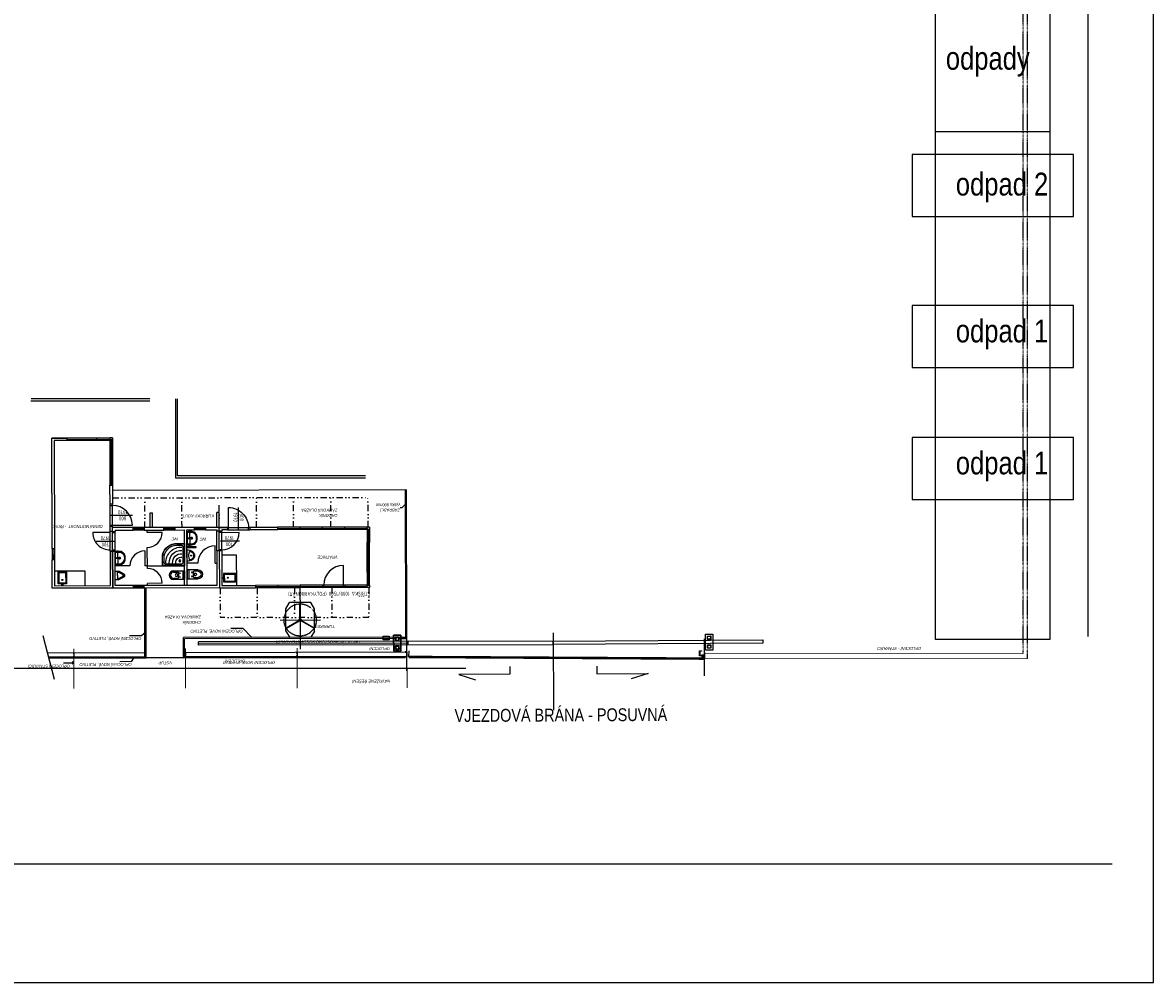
# Model space of a CAD drawing. Header units: millimetres. Extents: x -1190408159 to 361788912, y -2544212749 to 93633750.
# Tile 9 of 69: x 144791 to 190378, y -109835 to -71124. Entities that reach past the tile are written whole.
import ezdxf
from ezdxf.enums import TextEntityAlignment as Align

# ---------------------------------------------------------------- set-up
doc = ezdxf.new("R2010")
doc.units = ezdxf.units.MM
for name, pattern in [('001', [2, 1, 1]), ('ACISOTGB', [9, 4, -1, 1, -1, 1, -1]), ('DASHDOT', [25.4, 12.7, -6.35, 0, -6.35]), ('DDIVIDE', [1.29, 0.5, -0.25, 0.02, -0.25, 0.02, -0.25]), ('HIDDEN', [1.905, 1.27, -0.635])]:
    doc.linetypes.add(name, pattern=pattern)
for name, color, linetype in [('8', 7, 'Continuous'), ('CERCHOVANA-2', 4, 'DDIVIDE'), ('KOTY', 3, 'Continuous'), ('KÓTY', 7, 'Continuous'), ('OA- NOVE konstr', 240, 'Continuous'), ('OBVOD', 7, 'Continuous'), ('OTVORY', 1, 'Continuous'), ('SRAFA', 9, 'Continuous'), ('stafaz', 142, 'Continuous'), ('STUDIE', 161, 'Continuous'), ('TECHNOLOGIE', 150, 'Continuous'), ('TEXT', 7, 'Continuous'), ('ZDIVO-TENKE', 7, 'Continuous')]:
    doc.layers.add(name, color=color, linetype=linetype)
for name, color, linetype, lineweight in [('A-POPIS', 1, '001', 18), ('M-SVODIDLO', 20, 'SVODIDLO-1', 18), ('OSY', 4, 'DASHDOT', 18)]:
    doc.layers.add(name, color=color, linetype=linetype, lineweight=lineweight)
doc.styles.add('ARIAL', font='ARIAL.TTF', dxfattribs={"height": 1000})
doc.styles.add('S_T_Y_L', font='geniso.shx', dxfattribs={"width": 0.8})
doc.linetypes.add('SVODIDLO-1', pattern='A,9.9,[32,PKO.shx,S=1,R=0,X=0,Y=0],0.1', length=10)

# ---------------------------------------------------------------- blocks, each defined once
blk = doc.blocks.new('800-100')
at = {"linetype": 'Continuous'}
for p, q in [((0, -100), (0, 800)), ((50, 0), (-850, 0)), ((-800, -100), (-800, 0)), ((50, -100), (-850, -100))]:
    blk.add_line(p, q, dxfattribs=at)
blk.add_arc((0, 0), 800, 90, 180, dxfattribs=at)
blk = doc.blocks.new('wc-pud')
for p, q in [((-178, -442), (-178, 0)), ((-178, 0), (178, 0)), ((178, 0), (178, -442)), ((-178, -75), (178, -75)), ((-128, -442), (-128, -270)), ((-98, -240), (98, -240)), ((-92, -190), (-62, -190)), ((-78, -175), (-78, -205)), ((-50, -300), (-50, -352)), ((-30, -280), (30, -280)), ((50, -300), (50, -352)), ((62, -190), (92, -190)), ((78, -175), (78, -205)), ((128, -270), (128, -442))]:
    blk.add_line(p, q)
for centre in [(-78, -190), (78, -190)]:
    blk.add_circle(centre, 7.5)
for centre, radius, start, end in [((0, -442), 178, 180, 0), ((-98, -270), 30, 90, 180), ((0, -442), 128, 180, 0), ((-30, -300), 20, 90, 180), ((2, -318), 61.7, 213.2659, 268.4872), ((-2, -318), 61.7, 271.5128, 326.7341), ((30, -300), 20, 0, 90), ((98, -270), 30, 0, 90)]:
    blk.add_arc(centre, radius, start, end)
blk = doc.blocks.new('CA0213B2')
at = {"color": 0}
for points in [[(-0.155, 0), (-0.155, -0.097, 0.138418), (-0.147, -0.123), (-0.055, -0.274, 0.260841), (-0.012, -0.298), (0, -0.298), (0.012, -0.298, 0.260841), (0.055, -0.274), (0.147, -0.123, 0.138418), (0.155, -0.097), (0.155, 0), (-0.155, 0)], [(0, -0.078), (-0.096, -0.078, 0.102113), (-0.129, -0.085, 0.464362), (-0.134, -0.103, 0.276468)], [(0, -0.258), (-0.012, -0.258, -0.260841), (-0.021, -0.253), (-0.113, -0.102, -0.138418), (-0.115, -0.097), (-0.115, -0.08)], [(0, -0.078), (0.096, -0.078, -0.102113), (0.129, -0.085, -0.464362), (0.134, -0.103, -0.276468)], [(0, -0.258), (0.012, -0.258, 0.260841), (0.021, -0.253), (0.113, -0.102, 0.138418), (0.115, -0.097), (0.115, -0.08)]]:
    blk.add_lwpolyline(points, format="xyb", dxfattribs=at)
blk = doc.blocks.new('pisoar1-p')
at = {"xscale": -1149.772524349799, "yscale": -1276.907822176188, "zscale": 1149.772524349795}
blk.add_blockref('CA0213B2', (0, 0), dxfattribs=at)
blk = doc.blocks.new('rohova-kruh90')
for points in [[(0, 0), (874, 0, 0.40794), (896, 22), (896, 330, 0.390394), (391, 892), (22, 896, 0.409143), (0, 874)], [(7, 22, 0.406743), (22, 7), (874, 7, 0.406734), (889, 22), (889, 330, 0.39027), (391, 885), (22, 889, 0.40753), (7, 874)], [(13, 22, 0.404377), (22, 13), (874, 13, 0.404372), (883, 22), (883, 330, 0.390143), (391, 878), (22, 883, 0.404372), (13, 874)], [(125, 829, 0.407116), (67, 771), (67, 125, 0.41872), (125, 67), (771, 67, 0.418721), (829, 125), (829, 289, 0.409609), (305, 829)]]:
    blk.add_lwpolyline(points, format="xyb", close=True)
for radius in [41.1, 30.3]:
    blk.add_circle((193, 193), radius)
for radius, start, end in [(620, 357.6545, 92.364), (485, 356.9971, 93.0214), (350, 355.833, 94.1855), (216, 353.2059, 96.8126)]:
    blk.add_arc((132, 132), radius, start, end)
blk = doc.blocks.new('I160')
for p, q in [((-37, 160), (-37, 158)), ((-37, 160), (37, 160)), ((-37, 0), (-37, 2)), ((37, 0), (-37, 0)), ((-8, 148), (-34, 154)), ((-8, 12), (-34, 6)), ((-3, 18), (-3, 142)), ((3, 18), (3, 142)), ((8, 148), (34, 154)), ((8, 12), (34, 6)), ((37, 160), (37, 158)), ((37, 0), (37, 2))]:
    blk.add_line(p, q)
for centre, radius, start, end in [((-33, 158), 3.8, 180, 256), ((-33, 2), 3.8, 104, 180), ((-9, 142), 6.3, 0, 76), ((-9, 18), 6.3, 284, 0), ((9, 142), 6.3, 104, 180), ((9, 18), 6.3, 180, 256), ((33, 158), 3.8, 284, 0), ((33, 2), 3.8, 0, 76)]:
    blk.add_arc(centre, radius, start, end)
blk = doc.blocks.new('TURNIKET')
at = {"ltscale": 2}
for p, q in [((-575, 450), (-425, 700)), ((-425, 700), (425, 700)), ((575, 450), (425, 700)), ((-575, 450), (-575, -450)), ((-51, 18), (-568, 316)), ((-41, 35), (-558, 334)), ((558, 334), (41, 35)), ((568, 316), (51, 18)), ((575, 450), (575, -450)), ((-575, -450), (-425, -700)), ((-10, -53), (-10, -650)), ((10, -53), (10, -650)), ((575, -450), (425, -700)), ((-425, -700), (425, -700))]:
    blk.add_line(p, q, dxfattribs=at)
at = {"linetype": 'HIDDEN', "ltscale": 10}
blk.add_circle((0, 0), 650, dxfattribs=at)
at = {"ltscale": 2}
blk.add_circle((0, 0), 54, dxfattribs=at)
blk = doc.blocks.new('vratnice-blok')
at = {"layer": 'CERCHOVANA-2', "ltscale": 0.5}
for p, q in [((-10.611, 7.235), (-0.417, 5.759)), ((-9.496, 5.861), (-9.324, 7.049)), ((-8.012, 5.646), (-7.84, 6.834)), ((-6.527, 5.431), (-6.384, 6.421)), ((-5.043, 5.216), (-4.871, 6.404)), ((-3.558, 5.001), (-3.386, 6.189)), ((-2.074, 4.786), (-1.902, 5.974)), ((-0.589, 4.572), (-0.417, 5.759)), ((-6.848, 3.012), (-7.02, 1.825)), ((-5.364, 2.797), (-5.535, 1.61)), ((-3.879, 2.582), (-4.051, 1.395)), ((-2.395, 2.367), (-2.566, 1.18)), ((-1.082, 0.965), (-7.02, 1.825)), ((-0.91, 2.153), (-1.082, 0.965))]:
    blk.add_line(p, q, dxfattribs=at)
at = {"layer": 'KOTY'}
for p, q in [((-10.81, 6.556), (-9.919, 6.427)), ((-5.771, 5.221), (-5.642, 6.111)), ((-11.518, 5.598), (-10.763, 5.489)), ((-11.518, 5.598), (-10.763, 5.489)), ((-5.801, 4.77), (-6.557, 4.88))]:
    blk.add_line(p, q, dxfattribs=at)
at = {"layer": 'OBVOD', "ltscale": 2}
for p, q in [((-13.318, 5.565), (-12.679, 9.977)), ((-12.595, 9.864), (-13.219, 5.551)), ((-12.679, 9.977), (-12.066, 9.889)), ((-12.066, 9.889), (-12.679, 9.977)), ((-12.08, 9.79), (-12.595, 9.864)), ((-12.08, 9.79), (-12.066, 9.889)), ((-10.892, 9.618), (-10.878, 9.717)), ((-10.279, 9.529), (-10.265, 9.628)), ((-10.537, 7.747), (-10.647, 6.987)), ((-10.647, 6.987), (-10.746, 7.002)), ((-9.286, 5.83), (-9.2, 6.424)), ((-9.2, 6.424), (-9.101, 6.41)), ((-9.187, 5.816), (-9.101, 6.41)), ((-10.776, 6.097), (-10.875, 6.111)), ((-9.966, 5.929), (-10.783, 6.047)), ((-9.966, 5.929), (-10.783, 6.047)), ((-10.698, 5.934), (-10.705, 5.884)), ((-10.698, 5.934), (-10.705, 5.884)), ((-10.698, 5.934), (-9.98, 5.83)), ((-9.98, 5.83), (-9.966, 5.929)), ((-6.626, 5.445), (-6.54, 6.039)), ((-6.441, 6.025), (-6.54, 6.039)), ((-6.527, 5.431), (-6.441, 6.025)), ((-13.318, 5.565), (-13.219, 5.551)), ((-10.804, 5.899), (-10.903, 5.913)), ((-10.804, 5.899), (-10.903, 5.913)), ((-10.804, 5.899), (-10.705, 5.884)), ((-9.521, 5.864), (-9.535, 5.765)), ((-9.535, 5.765), (-8.756, 5.653)), ((-8.741, 5.752), (-9.521, 5.864)), ((-9.426, 5.649), (-9.412, 5.748)), ((-8.756, 5.653), (-8.741, 5.752)), ((-8.296, 5.687), (-8.31, 5.588)), ((-8.31, 5.588), (-7.927, 5.533)), ((-7.517, 5.574), (-8.296, 5.687)), ((-8.248, 3.316), (-7.927, 5.533)), ((-8.149, 3.302), (-7.828, 5.518)), ((-7.828, 5.518), (-7.531, 5.475)), ((-7.531, 5.475), (-7.517, 5.574)), ((-7.072, 5.51), (-7.086, 5.411)), ((-6.527, 5.431), (-7.072, 5.51)), ((-13.547, 3.982), (-13.383, 5.12)), ((-13.284, 5.106), (-13.434, 4.067)), ((-13.284, 5.106), (-13.383, 5.12)), ((-11.018, 5.121), (-11.217, 3.746)), ((-11.132, 3.632), (-10.919, 5.107)), ((-10.919, 5.107), (-11.132, 3.632)), ((-11.018, 5.121), (-11.025, 5.072)), ((-11.019, 3.717), (-10.82, 5.093)), ((-10.919, 5.107), (-11.018, 5.121)), ((-11.018, 5.121), (-10.919, 5.107)), ((-10.919, 5.107), (-11.018, 5.121)), ((-10.919, 5.107), (-10.82, 5.093)), ((-10.82, 5.093), (-10.827, 5.043)), ((-9.634, 4.214), (-9.512, 5.055)), ((-7.086, 5.411), (-6.641, 5.346)), ((-6.641, 5.346), (-6.648, 5.297)), ((-6.549, 5.283), (-6.648, 5.297)), ((-6.549, 5.283), (-6.527, 5.431)), ((-6.45, 5.268), (-6.549, 5.283)), ((-6.527, 5.431), (-6.202, 5.384)), ((-6.202, 5.384), (-6.527, 5.431)), ((-6.202, 5.384), (-6.216, 5.285)), ((-5.311, 5.255), (-5.325, 5.156)), ((-5.311, 5.255), (-4.194, 5.093)), ((-4.208, 4.994), (-4.194, 5.093)), ((-3.317, 4.865), (-3.303, 4.964)), ((-2.426, 4.736), (-2.412, 4.835)), ((-1.536, 4.608), (-1.521, 4.707)), ((-0.546, 4.464), (-0.532, 4.563)), ((-10.311, 4.423), (-10.905, 4.509)), ((-9.618, 4.322), (-9.717, 4.337)), ((-9.618, 4.322), (-8.133, 4.108)), ((-7.589, 4.13), (-8.02, 4.192)), ((-6.762, 4.505), (-6.961, 3.13)), ((-6.762, 4.505), (-6.769, 4.456)), ((-6.663, 4.491), (-6.762, 4.505)), ((-6.564, 4.477), (-6.663, 4.491)), ((-6.564, 4.477), (-6.572, 4.427)), ((-11.132, 3.632), (-13.547, 3.982)), ((-13.434, 4.067), (-11.217, 3.746)), ((-10.301, 3.613), (-11.019, 3.717)), ((-6.896, 4.03), (-6.833, 4.02)), ((-0.72, 3.964), (-0.621, 3.95)), ((-10.316, 3.514), (-11.132, 3.632)), ((-10.301, 3.613), (-10.316, 3.514)), ((-9.87, 3.45), (-9.856, 3.549)), ((-6.877, 3.016), (-9.87, 3.45)), ((-6.961, 3.13), (-9.856, 3.549)), ((-9.733, 3.531), (-9.72, 3.62)), ((-6.877, 3.016), (-5.434, 2.807)), ((-6.877, 3.016), (-5.434, 2.807)), ((-5.42, 2.906), (-5.434, 2.807)), ((-4.529, 2.777), (-4.543, 2.678)), ((-0.891, 2.776), (-0.792, 2.762)), ((-3.638, 2.649), (-3.652, 2.55)), ((-3.638, 2.649), (-3.652, 2.55)), ((-2.747, 2.52), (-2.762, 2.421)), ((-2.747, 2.52), (-2.762, 2.421)), ((-1.857, 2.391), (-1.871, 2.292)), ((-1.857, 2.391), (-1.871, 2.292))]:
    blk.add_line(p, q, dxfattribs=at)
for points in [[(-10.378, 9.543), (-10.279, 9.529), (-10.265, 9.628), (-10.364, 9.642)], [(-7.925, 4.849), (-7.929, 4.824), (-7.558, 4.77), (-7.554, 4.796)], [(-0.645, 4.479), (-0.546, 4.464), (-0.532, 4.563), (-0.631, 4.578)], [(-0.966, 2.262), (-0.867, 2.247), (-0.881, 2.148), (-0.98, 2.163)]]:
    blk.add_lwpolyline(points, close=True, dxfattribs=at)
for points in [[(-10.507, 8.652), (-10.408, 8.638)], [(-10.636, 7.762), (-10.537, 7.747)], [(-10.903, 5.913), (-10.875, 6.111)], [(-10.804, 5.899), (-10.776, 6.097)], [(-10.827, 5.043), (-10.827, 5.043)], [(-6.216, 5.285), (-6.443, 5.318), (-6.45, 5.268)], [(-4.208, 4.994), (-5.325, 5.156)], [(-4.194, 5.093), (-5.311, 5.255)], [(-6.77, 4.456), (-6.769, 4.456)], [(-6.564, 4.477), (-6.764, 3.101), (-5.42, 2.906)]]:
    blk.add_lwpolyline(points, dxfattribs=at)
at = {"layer": 'OSY', "ltscale": 0.5}
for p, q in [((-13.038, 1.441), (-13.268, -0.146)), ((-8.585, 0.796), (-8.814, -0.791)), ((-4.131, 0.151), (-4.361, -1.435)), ((0.253, -0.483), (0.024, -2.07))]:
    blk.add_line(p, q, dxfattribs=at)
at = {"layer": 'OTVORY', "ltscale": 5}
for points in [[(0.8, 5.163), (0.884, 5.151), (1.035, 5.263)], [(-10.735, 1.647), (-10.261, 1.578), (-10.051, 1.709)], [(-6.652, 1.344), (-6.177, 1.276), (-5.873, 0.85)], [(-11.275, 0.669), (-10.801, 0.601), (-10.685, 0.745)]]:
    blk.add_lwpolyline(points, dxfattribs=at)
at = {"layer": 'stafaz'}
for p, q in [((-10.378, 9.543), (-12.08, 9.79)), ((-12.073, 9.839), (-10.371, 9.593)), ((-10.265, 9.628), (-12.066, 9.889)), ((-10.586, 7.755), (-10.321, 9.586)), ((-10.537, 7.747), (-10.265, 9.628)), ((-10.265, 9.628), (-10.537, 7.747)), ((-10.378, 9.543), (-10.636, 7.762)), ((-10.911, 5.864), (-11.603, 5.964)), ((-10.911, 5.864), (-11.603, 5.964)), ((-9.521, 5.864), (-9.966, 5.929)), ((-13.318, 5.565), (-13.383, 5.12)), ((-13.333, 5.113), (-13.269, 5.558)), ((-13.219, 5.551), (-13.284, 5.106)), ((-11.018, 5.121), (-10.911, 5.864)), ((-11.011, 5.171), (-10.911, 5.864)), ((-10.911, 5.864), (-10.903, 5.913)), ((-10.911, 5.864), (-10.903, 5.913)), ((-10.813, 5.142), (-10.713, 5.835)), ((-10.812, 5.849), (-10.713, 5.835)), ((-10.713, 5.835), (-10.705, 5.884)), ((-9.535, 5.765), (-9.98, 5.83)), ((-9.528, 5.815), (-9.973, 5.879)), ((-8.832, 5.563), (-9.426, 5.649)), ((-8.31, 5.588), (-8.756, 5.653)), ((-8.303, 5.638), (-8.749, 5.702)), ((-8.296, 5.687), (-8.741, 5.752)), ((-7.086, 5.411), (-7.531, 5.475)), ((-7.079, 5.46), (-7.524, 5.525)), ((-7.072, 5.51), (-7.517, 5.574)), ((-11.018, 5.121), (-11.011, 5.171)), ((-10.912, 5.156), (-10.813, 5.142)), ((-10.899, 4.546), (-10.82, 5.09)), ((-10.873, 4.589), (-10.807, 5.04)), ((-10.82, 5.093), (-10.813, 5.142)), ((-10.82, 5.09), (-10.761, 5.081)), ((-10.807, 5.04), (-10.799, 5.067)), ((-10.764, 5.062), (-10.799, 5.067)), ((-7.915, 4.916), (-7.837, 5.46)), ((-7.889, 4.96), (-7.824, 5.411)), ((-7.776, 5.174), (-7.847, 5.184)), ((-7.837, 5.46), (-7.778, 5.452)), ((-7.824, 5.411), (-7.816, 5.437)), ((-7.807, 5.214), (-7.817, 5.143)), ((-7.781, 5.432), (-7.816, 5.437)), ((-7.767, 5.172), (-7.796, 4.974)), ((-7.767, 5.172), (-7.738, 5.37)), ((-7.647, 5.155), (-7.746, 5.169)), ((-7.69, 5.212), (-7.704, 5.113)), ((-6.755, 4.555), (-6.655, 5.248)), ((-6.655, 5.248), (-6.648, 5.297)), ((-6.557, 4.526), (-6.457, 5.219)), ((-6.457, 5.219), (-6.556, 5.233)), ((-6.457, 5.219), (-6.45, 5.268)), ((-6.457, 5.219), (-5.764, 5.119)), ((-4.201, 5.044), (-0.638, 4.528)), ((-0.532, 4.563), (-4.194, 5.093)), ((-13.348, 4.66), (-12.138, 4.485)), ((-10.873, 4.589), (-10.872, 4.562)), ((-10.837, 4.557), (-10.872, 4.562)), ((-10.76, 4.803), (-10.831, 4.814)), ((-10.79, 4.844), (-10.801, 4.773)), ((-10.751, 4.802), (-10.78, 4.604)), ((-10.751, 4.802), (-10.722, 5)), ((-10.631, 4.785), (-10.73, 4.799)), ((-10.674, 4.841), (-10.688, 4.742)), ((-9.631, 4.931), (-9.717, 4.337)), ((-8.007, 4.282), (-7.945, 4.708)), ((-7.856, 4.907), (-7.915, 4.916)), ((-7.889, 4.96), (-7.889, 4.932)), ((-7.854, 4.927), (-7.889, 4.932)), ((-6.896, 4.03), (-6.796, 4.722)), ((-0.645, 4.479), (-4.208, 4.994)), ((-0.621, 3.95), (-0.532, 4.563)), ((-0.532, 4.563), (-0.621, 3.95)), ((-12.138, 4.485), (-12.224, 3.891)), ((-10.84, 4.537), (-10.899, 4.546)), ((-6.762, 4.505), (-6.755, 4.555)), ((-6.557, 4.526), (-6.656, 4.54)), ((-5.994, 4.225), (-6.588, 4.311)), ((-6.564, 4.477), (-6.557, 4.526)), ((-6.17, 3.015), (-5.994, 4.225)), ((-0.916, 2.255), (-0.596, 4.471)), ((-0.645, 4.479), (-0.72, 3.964)), ((-0.891, 2.776), (-0.72, 3.964)), ((-0.891, 2.776), (-0.72, 3.964)), ((-0.867, 2.247), (-0.621, 3.95)), ((-9.87, 3.45), (-10.316, 3.514)), ((-9.863, 3.499), (-10.308, 3.564)), ((-9.856, 3.549), (-10.301, 3.613)), ((-9.126, 3.534), (-9.72, 3.62)), ((-3.652, 2.55), (-5.434, 2.807)), ((-5.427, 2.857), (-3.645, 2.599)), ((-3.638, 2.649), (-5.42, 2.906)), ((-0.891, 2.776), (-0.966, 2.262)), ((-0.881, 2.148), (-3.652, 2.55)), ((-3.645, 2.599), (-0.973, 2.212)), ((-0.966, 2.262), (-3.638, 2.649))]:
    blk.add_line(p, q, dxfattribs=at)
for points in [[(-12.954, 4.07), (-13.278, 4.117), (-13.207, 4.604), (-12.883, 4.557)], [(-12.979, 4.104), (-13.244, 4.142), (-13.182, 4.57), (-12.917, 4.531)], [(-6.624, 3.561), (-6.671, 3.237), (-6.184, 3.166), (-6.137, 3.49)], [(-6.599, 3.527), (-6.637, 3.262), (-6.21, 3.2), (-6.171, 3.465)]]:
    blk.add_lwpolyline(points, close=True, dxfattribs=at)
for centre, radius in [((-7.812, 5.179), 0.02), ((-7.697, 5.162), 0.0375), ((-7.697, 5.162), 0.025), ((-10.795, 4.808), 0.02), ((-10.681, 4.792), 0.0375), ((-10.681, 4.792), 0.025), ((-13.092, 4.257), 0.0201), ((-7.815, 4.473), 0.0194), ((-13.12, 4.064), 0.0201), ((-6.677, 3.403), 0.0201), ((-6.484, 3.375), 0.0201)]:
    blk.add_circle(centre, radius, dxfattribs=at)
for centre, radius, start, end in [((-10.911, 5.864), 0.7, 171.7633, 261.7633), ((-10.911, 5.864), 0.7, 171.7633, 261.7633), ((-9.426, 5.649), 0.6, 261.7633, 351.7633), ((-10.912, 3.723), 1.321, 80.2364, 85.4425), ((-10.987, 3.575), 1.503, 76.2453, 81.4998), ((-10.987, 3.575), 1.523, 76.2561, 81.5015), ((-10.693, 4.996), 0.03, 81.7633, 171.7633), ((-10.705, 4.829), 0.197, 69.652, 85.292), ((-10.689, 4.809), 0.234, 33.9365, 75.2337), ((-10.679, 4.831), 0.23, 28.7505, 76.403), ((-7.929, 4.093), 1.321, 80.2364, 85.4425), ((-8.003, 3.945), 1.503, 76.2453, 81.4998), ((-8.003, 3.945), 1.523, 76.2561, 81.5015), ((-7.709, 5.366), 0.03, 81.7633, 171.7633), ((-7.721, 5.199), 0.197, 69.652, 85.292), ((-7.704, 5.174), 0.216, 45.5245, 75.9727), ((-7.705, 5.179), 0.234, 33.9365, 75.2337), ((-7.695, 5.201), 0.23, 28.7505, 76.403), ((-7.707, 5.149), 0.213, 298.2482, 338.8169), ((-7.695, 5.129), 0.21, 309.658, 343.5791), ((-7.703, 5.177), 0.213, 4.7097, 45.2784), ((-7.704, 5.125), 0.229, 314.3392, 345.7911), ((-7.685, 5.193), 0.21, 359.9475, 33.8686), ((-7.891, 5.19), 0.401, 342.8853, 0.6413), ((-7.693, 5.2), 0.229, 357.7355, 29.1874), ((-7.876, 5.188), 0.401, 342.8853, 0.6413), ((-7.865, 5.186), 0.401, 342.8853, 0.6413), ((-6.457, 5.219), 0.7, 261.7633, 351.7633), ((-10.6, 5.884), 1.323, 258.088, 263.2862), ((-10.75, 4.6), 0.03, 171.7633, 261.7633), ((-10.714, 4.763), 0.197, 258.2346, 273.8746), ((-10.691, 4.782), 0.216, 267.5539, 298.0021), ((-10.69, 4.754), 0.23, 267.1236, 314.7761), ((-10.693, 4.777), 0.234, 268.2929, 309.5901), ((-10.688, 4.804), 0.216, 45.5245, 75.9727), ((-10.691, 4.779), 0.213, 298.2482, 338.8169), ((-10.678, 4.759), 0.21, 309.658, 343.5791), ((-10.687, 4.807), 0.213, 4.7097, 45.2784), ((-10.688, 4.754), 0.229, 314.3392, 345.7911), ((-10.669, 4.822), 0.21, 359.9475, 33.8686), ((-10.875, 4.82), 0.401, 342.8853, 0.6413), ((-10.677, 4.83), 0.229, 357.7355, 29.1874), ((-10.86, 4.818), 0.401, 342.8853, 0.6413), ((-10.849, 4.816), 0.401, 342.8853, 0.6413), ((-9.717, 4.337), 0.6, 81.7633, 171.7633), ((-7.979, 4.352), 0.358, 44.3773, 84.5606), ((-7.491, 4.426), 0.429, 159.8773, 183.5155), ((-7.733, 4.528), 0.167, 129.7903, 164.3019), ((-7.616, 6.255), 1.323, 258.088, 263.2862), ((-7.825, 4.562), 0.0697, 46.9071, 153.4216), ((-7.645, 6.416), 1.523, 262.0251, 267.2705), ((-7.645, 6.416), 1.503, 262.0268, 267.2812), ((-7.816, 4.629), 0.0369, 52.2101, 130.4686), ((-7.766, 4.97), 0.03, 171.7633, 261.7633), ((-7.873, 4.469), 0.173, 14.7326, 56.1761), ((-7.73, 5.134), 0.197, 258.2346, 273.8746), ((-7.861, 4.458), 0.199, 15.1992, 46.3661), ((-7.706, 5.124), 0.23, 267.1236, 314.7761), ((-7.708, 5.153), 0.216, 267.5539, 298.0021), ((-7.709, 5.148), 0.234, 268.2929, 309.5901), ((-6.896, 4.03), 0.7, 81.7633, 171.7633), ((-10.629, 6.045), 1.523, 262.0251, 267.2705), ((-10.629, 6.045), 1.503, 262.0268, 267.2812), ((-9.72, 3.62), 0.6, 351.7633, 81.7633), ((-7.943, 4.638), 0.361, 259.7743, 295.1851), ((-7.748, 4.397), 0.172, 179.3015, 207.8283), ((-7.85, 4.387), 0.0685, 185.9176, 293.8619), ((-7.86, 4.33), 0.0422, 197.5095, 276.4658), ((-7.893, 4.521), 0.208, 289.7468, 324.7507), ((-7.844, 4.484), 0.182, 287.5568, 330.3417), ((-7.827, 4.473), 0.127, 325.1146, 18.412), ((-7.801, 4.47), 0.138, 326.5338, 16.9928)]:
    blk.add_arc(centre, radius, start, end, dxfattribs=at)
at = {"layer": 'STUDIE'}
blk.add_line((-10.746, 7.002), (-10.636, 7.762), dxfattribs=at)
at = {"layer": 'STUDIE', "ltscale": 2}
for p, q in [((-3.724, 2.055), (-4.007, 0.1)), ((-4.643, 1.379), (-3.034, 1.147))]:
    blk.add_line(p, q, dxfattribs=at)
at = {"layer": 'ZDIVO-TENKE', "ltscale": 2}
for p, q in [((1.118, 5.84), (-10.568, 7.532)), ((-10.919, 5.107), (-10.794, 5.973)), ((-10.804, 5.899), (-10.783, 6.047)), ((0.267, -0.039), (1.118, 5.84)), ((0.31, -0.095), (1.168, 5.833)), ((1.118, 5.84), (1.168, 5.833)), ((-10.919, 5.107), (-11.132, 3.632)), ((-6.663, 4.491), (-6.549, 5.283)), ((-6.663, 4.491), (-6.877, 3.016)), ((-10.247, 0.708), (-9.85, 3.447)), ((-10.197, 0.701), (-9.801, 3.44)), ((-3.724, 2.055), (-3.652, 2.55)), ((-13.99, 0.325), (-14.186, 2.132)), ((-14.11, 1.436), (-10.173, 0.866)), ((-14.092, 1.265), (-10.197, 0.701)), ((-14.088, 1.231), (-10.202, 0.668)), ((-14.086, 1.214), (-10.204, 0.652)), ((-13.531, 0.934), (-13.12, 0.874)), ((-13.12, 0.874), (-13.18, 0.929)), ((-8.713, 0.486), (-8.603, 1.245)), ((-8.663, 0.479), (-8.56, 1.189)), ((-0.139, 0.02), (-8.603, 1.245)), ((-0.146, -0.029), (-8.56, 1.189)), ((-8.04, 0.856), (-8.021, 0.989)), ((0.331, -0.295), (-8.032, 0.915)), ((0.342, -0.221), (-8.021, 0.989)), ((-13.12, 0.874), (-13.193, 0.839)), ((-10.204, 0.652), (-10.173, 0.866)), ((-8.72, 0.437), (-10.204, 0.652)), ((-8.713, 0.486), (-8.72, 0.437)), ((-8.713, 0.486), (0.133, -0.794)), ((-8.689, 0.651), (0.231, -0.64)), ((0.322, -0.355), (-8.04, 0.856)), ((-8.72, 0.437), (0.125, -0.844)), ((-8.717, 0.454), (0.202, -0.838)), ((0, 0), (0.267, -0.039)), ((-0.007, -0.049), (0.31, -0.095)), ((0.231, -0.64), (0.31, -0.095)), ((0.322, -0.355), (0.342, -0.221)), ((0.133, -0.794), (0.125, -0.844)), ((0.128, -0.827), (0.129, -0.817)), ((0.155, -0.639), (0.157, -0.629))]:
    blk.add_line(p, q, dxfattribs=at)
for points in [[(-0.401, -0.048), (-0.648, -0.012), (-0.627, 0.136), (-0.38, 0.1)], [(-0.007, -0.575), (-0.294, -0.533), (-0.202, 0.105), (0.085, 0.063)], [(-0.02, -0.139), (-0.159, -0.118), (-0.139, 0.02), (0, 0)], [(-0.029, -0.127), (-0.147, -0.11), (-0.13, 0.009), (-0.011, -0.008)], [(-0.071, -0.49), (-0.209, -0.47), (-0.189, -0.331), (-0.051, -0.351)], [(-0.079, -0.479), (-0.198, -0.461), (-0.181, -0.343), (-0.062, -0.36)]]:
    blk.add_lwpolyline(points, close=True, dxfattribs=at)
for points in [[(0.128, -0.827), (0.202, -0.838), (0.231, -0.64), (0.157, -0.629)], [(0.129, -0.817), (0.194, -0.826), (0.219, -0.648), (0.155, -0.639)]]:
    blk.add_lwpolyline(points, dxfattribs=at)
at = {"layer": 'stafaz', "yscale": 0.001, "zscale": 0.001}
for name, p, xscale, rotation in [('800-100', (-10.769, 6.146), 0.001, 261.7632969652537), ('800-100', (-6.152, 5.377), -0.001, 351.7632969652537), ('rohova-kruh90', (-8.133, 4.108), -0.001, 351.7632969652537), ('pisoar1-p', (-10.96, 4.124), -0.001, 261.7632969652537), ('wc-pud', (-8.188, 3.729), 0.001, 261.7632969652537), ('wc-pud', (-8.085, 3.747), -0.001, 81.76329696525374), ('800-100', (-1.906, 2.398), 0.001, 351.7632969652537)]:
    blk.add_blockref(name, p, dxfattribs=dict(at, xscale=xscale, rotation=rotation))
at = {"layer": 'ZDIVO-TENKE', "ltscale": 2, "rotation": 171.7632969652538}
for name, p, xscale, yscale, zscale in [('TURNIKET', (-3.839, 1.263), 0.001, 0.001, 0.001), ('I160', (-13.065, 1.258), 0.0008774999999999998, 0.0008774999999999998, 0.0008774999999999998), ('I160', (-8.611, 0.613), 0.0008774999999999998, 0.0008774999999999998, 0.0008774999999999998), ('I160', (-4.157, -0.031), 0.0008774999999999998, 0.0008774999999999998, 0.0008774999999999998)]:
    blk.add_blockref(name, p, dxfattribs=dict(at, xscale=xscale, yscale=yscale, zscale=zscale))
at = {"layer": 'KOTY', "style": 'S_T_Y_L', "width": 0.8}
for s, rotation, p in [('1970', 171.7633, (-10.277, 6.687)), ('800', 171.7633, (-10.313, 6.438)), ('1970', 261.7633, (-5.901, 5.754)), ('1970', 171.7633, (-11.124, 5.749)), ('1970', 171.7633, (-11.124, 5.749)), ('700', 171.7633, (-11.16, 5.5)), ('700', 171.7633, (-11.16, 5.5)), ('800', 261.7633, (-5.652, 5.717)), ('1970', 171.7633, (-6.172, 5.032)), ('700', 171.7633, (-6.208, 4.783)), ('STŘÍŠKA 1000/1500 (POLYKARBONÁT)', 171.7633, (-2.514, 2.217))]:
    blk.add_text(s, height=0.16, rotation=rotation, dxfattribs=at).set_placement(p, align=Align.CENTER)
at = {"layer": 'OTVORY', "ltscale": 5, "style": 'ARIAL', "oblique": 8}
for s, height, p in [('DENNÍ MÍSTNOST  - ŘIDIČI', 0.11533, (-11.157, 6.207)), ('KUŘÁCKÝ KOUT', 0.11533, (-6.653, 5.982)), ('ZÁMKOVÁ DLAŽBA', 0.11533, (-1.695, 5.486)), ('výška 900mm', 0.11533, (0.849, 5.327)), ('WC', 0.1153, (-8.216, 5.266)), ('WC', 0.1153, (-7.097, 5.094)), ('WC', 0.1153, (-7.097, 5.094)), ('CHODNÍK', 0.1153, (-1.726, 5.269)), ('ZÁBRADLÍ', 0.1153, (0.795, 5.125)), ('VRÁTNICE', 0.1153, (-1.967, 3.606)), ('ZÁMKOVÁ DLAŽBA', 0.11533, (-7.77, 2.025)), ('CHODNÍK', 0.1153, (-7.802, 1.808)), ('OPLOCENÍ NOVÉ, PLETIVO', 0.11533, (-10.267, 1.514)), ('OPLOCENÍ NOVÉ, PLETIVO', 0.11533, (-6.184, 1.211)), ('OPLOCENÍ STÁVAJÍCÍ', 0.11533, (-13.286, 0.83)), ('TURNIKET', 0.1153, (-2.481, 0.857)), ('OPLOCENÍ NOVÉ, PLETIVO', 0.11533, (-10.807, 0.536)), ('VSTUP', 0.1153, (-9.194, 0.365)), ('OPLOCENÍ NOVÉ, PLETIVO', 0.11533, (-5.076, -0.231)), ('NAVRŽENÉ ŘEŠENÍ', 0.11533, (-0.597, -1.645))]:
    blk.add_text(s, height=height, rotation=171.7633, dxfattribs=at).set_placement(p)
blk = doc.blocks.new('A$C0D5F6047')
at = {"layer": '8', "color": 14, "linetype": 'Continuous'}
for p, q in [((60741, 16938), (60739, 16689)), ((72665, 16871), (72663, 16621))]:
    blk.add_line(p, q, dxfattribs=at)
at = {"layer": '8', "color": 14, "linetype": 'Continuous', "const_width": 100, "elevation": 0}
blk.add_lwpolyline([(60739, 16689), (72663, 16621)], dxfattribs=at)
at = {"layer": 'KÓTY', "color": 1, "linetype": 'ACISOTGB', "ltscale": 2, "elevation": 0}
for points in [[(85689, 16627), (85689, 100679), (85689, 101329), (82520, 101329)], [(85520, 16825), (85520, 101136), (82520, 101136)]]:
    blk.add_lwpolyline(points, dxfattribs=at)
at = {"layer": 'M-SVODIDLO'}
for p, q in [((53112, 16869), (60670, 16888, 0)), ((53112, 16669), (60671, 16688, 0)), ((72670, 16813, 0), (85520, 16825, 0)), ((72670, 16613, 0), (85689, 16627, 0))]:
    blk.add_line(p, q, dxfattribs=at)
at = {"layer": 'OBVOD'}
for p, q in [((60669, 16135), (60673, 17450)), ((72669, 16104), (72672, 17418)), ((72669, 15922), (72670, 16595))]:
    blk.add_line(p, q, dxfattribs=at)
at = {"layer": 'SRAFA', "ltscale": 2}
blk.add_line((66565, 17655), (66582, 14540), dxfattribs=at)
at = {"layer": 'SRAFA', "ltscale": 2, "elevation": 0}
for points in [[(64816, 16303), (64818, 15990), (62757, 15979), (63438, 15767)], [(68329, 16321), (68331, 16008), (70391, 16019), (69713, 15800)]]:
    blk.add_lwpolyline(points, dxfattribs=at)
at = {"layer": 'STUDIE', "ltscale": 2}
for p, q in [((72571, 16570), (72570, 16787)), ((72621, 16570), (72620, 16787)), ((72671, 16570), (72670, 16787))]:
    blk.add_line(p, q, dxfattribs=at)
at = {"layer": 'ZDIVO-TENKE', "elevation": 0}
for points in [[(58117, 17178), (66567, 17196), (66567, 17331), (58117, 17313)], [(60135, 17562), (60136, 16917), (60426, 16918), (60425, 17563), (60135, 17562)], [(60426, 16918), (60425, 17563), (60135, 17562), (60136, 16917), (60426, 16918)], [(60350, 17348), (60350, 17488), (60210, 17487), (60210, 17347), (60350, 17348)], [(60340, 17358), (60340, 17478), (60220, 17477), (60220, 17357), (60340, 17358)], [(75018, 17240), (66568, 17196), (66567, 17331), (75017, 17375), (75018, 17240)], [(72711, 16963), (72708, 17608), (72998, 17610), (73001, 16965), (72711, 16963)], [(72784, 17393), (72783, 17533), (72923, 17534), (72924, 17394), (72784, 17393)], [(72794, 17404), (72793, 17524), (72913, 17524), (72914, 17404), (72794, 17404)], [(60351, 16993), (60351, 17133), (60211, 17132), (60211, 16992), (60351, 16993)], [(60341, 17003), (60341, 17123), (60221, 17122), (60221, 17002), (60341, 17003)], [(60596, 16688), (60665, 16688), (60671, 16688), (60671, 16888), (60596, 16888), (60596, 16878), (60661, 16878), (60661, 16698), (60596, 16698), (60596, 16688)], [(72542, 16732), (72474, 16732), (72468, 16732), (72466, 16932), (72541, 16932), (72541, 16922), (72476, 16922), (72477, 16742), (72542, 16742), (72542, 16732)], [(72786, 17038), (72785, 17178), (72925, 17179), (72926, 17039), (72786, 17038)], [(72796, 17049), (72795, 17169), (72915, 17169), (72916, 17049), (72796, 17049)]]:
    blk.add_lwpolyline(points, dxfattribs=at)
at = {"layer": 'ZDIVO-TENKE', "xscale": 1000.000000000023, "yscale": 1000.000000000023, "zscale": 1000.000000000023, "rotation": 8.357921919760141}
blk.add_blockref('vratnice-blok', (60350, 17488, 0), dxfattribs=at)
at = {"layer": 'A-POPIS', "ltscale": 5, "style": 'ARIAL', "oblique": 8}
for s, height, rotation, p in [('OPLOCENÍ PROSTORU POSUVNÝCH DVEŘÍ', 115.33, 179.8504, (58800, 17349, 0)), ('OPLOCENÍ', 115.3, 179.8504, (59996, 17080)), ('OPLOCENÍ - STÁVAJÍCÍ', 115.33, 180.3011, (81410, 17091)), ('OPLOCENÍ', 115.3, 179.8504, (54161, 16582, 0))]:
    blk.add_text(s, height=height, rotation=rotation, dxfattribs=at).set_placement(p)
at = {"layer": 'KOTY', "ltscale": 5, "style": 'ARIAL', "width": 0.8}
blk.add_text('VJEZDOVÁ BRÁNA - POSUVNÁ', height=519, rotation=0.3011, dxfattribs=at).set_placement((62594, 14064))
blk = doc.blocks.new('A$C16F2517A')
at = {"layer": 'KÓTY', "color": 1, "linetype": 'ByBlock', "ltscale": 2}
for p, q in [((187446.5453, 98332.0894), (187446.5453, 14478.2651)), ((3766.5453, 13202.0894), (162374.8757, 13202.0894))]:
    blk.add_line(p, q, dxfattribs=at)
at = {"layer": 'KÓTY', "color": 0, "linetype": 'ByBlock', "ltscale": 2}
blk.add_line((3766.5453, 5302.0894), (188428.5398, 5302.0894), dxfattribs=at)
at = {"layer": 'KÓTY', "color": 1, "linetype": 'ByBlock', "ltscale": 2}
for points in [[(180369.1145, 33919.0516), (180369.1145, 31419.0516), (186869.1145, 31419.0516), (186869.1145, 33919.0516)], [(180369.1145, 27822.4605), (180369.1145, 25322.4605), (186869.1145, 25322.4605), (186869.1145, 27822.4605)], [(180369.1145, 22498.4975), (180369.1145, 19998.4975), (186869.1145, 19998.4975), (186869.1145, 22498.4975)]]:
    blk.add_lwpolyline(points, close=True, dxfattribs=at)
at = {"layer": 'OA- NOVE konstr', "color": 4, "linetype": 'ByBlock', "ltscale": 2}
blk.add_lwpolyline([(1048.4269, 523.5811), (190093.2472, 523.5811), (190093.2472, 101982.7204), (1048.4269, 101982.7204)], close=True, dxfattribs=at)
at = {"layer": 'TECHNOLOGIE', "linetype": 'ByBlock', "ltscale": 2}
blk.add_line((181291.5453, 34837.0894), (185931.5453, 34837.0894), dxfattribs=at)
at = {"layer": 'TECHNOLOGIE', "color": 0, "linetype": 'ByBlock', "ltscale": 2}
blk.add_lwpolyline([(181291.5453, 14367.0894), (185931.5453, 14367.0894), (185931.5453, 40132.0894), (181291.5453, 40132.0894)], close=True, dxfattribs=at)
at = {"layer": 'TECHNOLOGIE', "color": 253, "linetype": 'ByBlock', "ltscale": 2}
for points in [[(144842.4344, 23977.3141), (144842.4344, 23977.3141), (149632.3304, 23977.3141), (149632.3304, 23977.3141)], [(149632.3304, 24057.3141), (149632.3304, 24057.3141), (144852.3423, 24057.3141), (144852.3423, 24057.3141)], [(150671.441, 24061.7838), (150671.441, 24061.7838), (150671.441, 20877.6147), (150671.441, 20877.6147)], [(150751.441, 20957.6147), (150751.441, 20957.6147), (150751.441, 24057.3141), (150751.441, 24057.3141)], [(150671.441, 20877.6147), (150671.441, 20877.6147), (158335.3653, 20877.6147), (158335.3653, 20877.6147)], [(158335.3653, 20957.6147), (158335.3653, 20957.6147), (150751.441, 20957.6147), (150751.441, 20957.6147)]]:
    blk.add_lwpolyline(points, dxfattribs=at)
at = {"layer": 'OA- NOVE konstr', "color": 4, "linetype": 'ByBlock', "ltscale": 2}
blk.add_blockref('A$C0D5F6047', (99329.3555, -3038.7626, 0), dxfattribs=at)
at = {"layer": 'TEXT', "linetype": 'ByBlock', "ltscale": 5, "style": 'ARIAL', "width": 0.8}
for s, p in [('odpady', (181725.0767, 37335.5303)), ('odpad 2', (182127.4252, 32259.9924)), ('odpad 1', (182127.4252, 26337.4427)), ('odpad 1', (182127.4252, 21013.4797))]:
    blk.add_text(s, height=922.67343, dxfattribs=at).set_placement(p)

msp = doc.modelspace()

# ---------------------------------------------------------------- block references
at = {"color": 0}
msp.add_blockref('A$C16F2517A', (284.82978, -110358.32163), dxfattribs=at)

doc.saveas('drawing.dxf')
